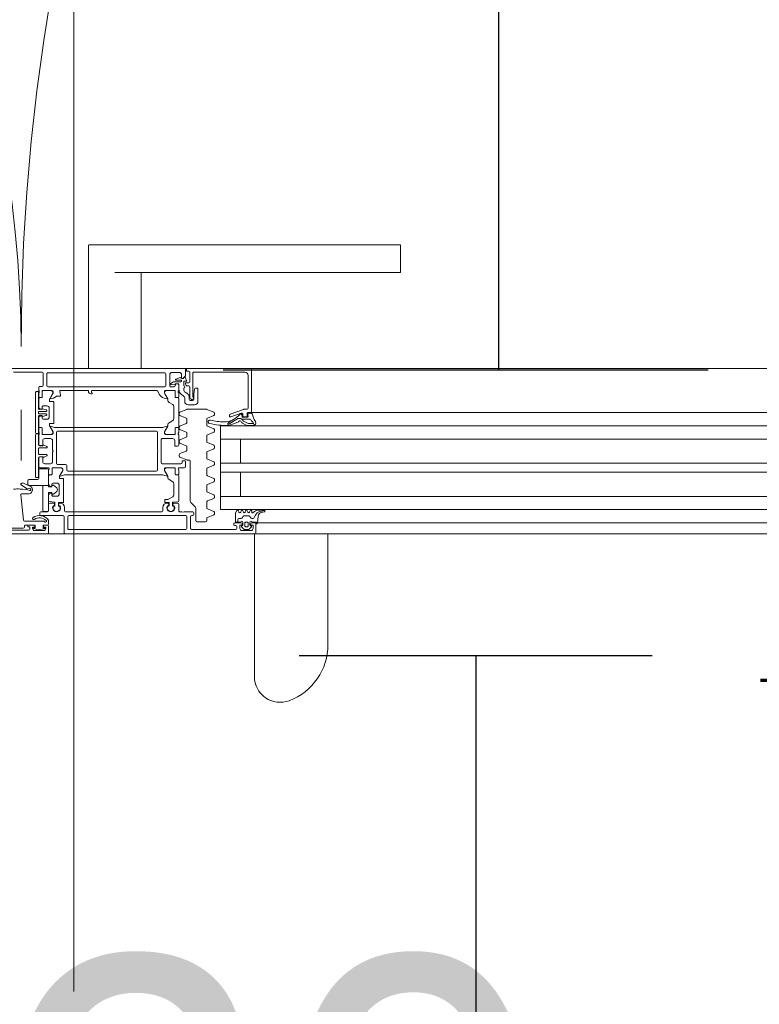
# Model space of a CAD drawing. Header units: centimetres. Extents: x -1316 to 21770, y -8842 to 3590.
# Tile 27 of 125: x 392 to 426, y 991 to 1036. Entities that reach past the tile are written whole.
import ezdxf

# ---------------------------------------------------------------- set-up
doc = ezdxf.new("R2010")
doc.units = ezdxf.units.CM
doc.linetypes.add('Dash', pattern=[60, 30, -30])
doc.linetypes.add('Długa kreska', pattern=[142.875, 95.25, -47.625])
for name, color, linetype, lineweight in [('A-DETL', 90, 'Continuous', 9), ('A-DETL-GENF', 92, 'Continuous', 9), ('A-DOOR', 31, 'Continuous', 13), ('A-DOOR-HDLN', 31, 'Dash', 9), ('A-DOOR-IDEN', 31, 'Continuous', 13), ('G-ANNO-TEXT', 231, 'Continuous', 13)]:
    doc.layers.add(name, color=color, linetype=linetype, lineweight=lineweight)
doc.styles.add('Arial', font='arial.ttf', dxfattribs={"width": 0.9, "height": 18})

# ---------------------------------------------------------------- blocks, each defined once
blk = doc.blocks.new('Schueco_FWS_ADS-75-SimplySmart_inw_Family-02 - FWS SI insert unit 90-2368450-5_piętro III __10_50 m_ - stan projektowany')
at = {"layer": 'A-DETL-GENF'}
for p, q in [((74.6, 0.9), (-74.6, 0.9)), ((-54.5, 0.4), (7.65, 0.4)), ((-54.5, -0.2), (7.65, -0.2)), ((-54.5, -0.8), (7.65, -0.8)), ((-54.5, -1.9), (7.65, -1.9)), ((-54.5, -2.3), (7.65, -2.3)), ((-54.5, -3.4), (7.65, -3.4)), ((-54.5, -4), (7.65, -4)), ((7.65, -4.6), (-59.08, -4.6)), ((-75.5, -6.6), (75.5, -6.6))]:
    blk.add_line(p, q, dxfattribs=at)
at = {"layer": 'A-DOOR'}
for p, q in [((11.067, 0.9), (11.067, 7.373)), ((7.733, 5.916), (7.733, 0.9)), ((11.05, 0.9), (5.85, 0.9)), ((11.05, 0.9), (19.65, 0.9)), ((32.25, 0.9), (20.45, 0.9)), ((11, 0.45), (11, 0.85)), ((11.209, 0.581), (11.313, 0.685)), ((11.63, 0.75), (11.23, 0.75)), ((11.24, 0.53), (11.23, 0.53)), ((11.27, 0.37), (11.27, 0.5)), ((11.348, 0.7), (11.512, 0.7)), ((11.35, 0.53), (11.35, 0.42)), ((11.46, 0.58), (11.4, 0.58)), ((11.51, 0.42), (11.51, 0.53)), ((11.547, 0.685), (11.651, 0.581)), ((11.59, 0.5), (11.59, 0.37)), ((11.63, 0.53), (11.62, 0.53)), ((11.86, 0.65), (11.86, 0.57)), ((13.91, 0.7), (11.91, 0.7)), ((11.91, 0.52), (11.96, 0.52)), ((12.01, 0.47), (12.01, 0.45)), ((13.96, 0.12), (13.96, 0.65)), ((14.13, 0.65), (14.13, 0.12)), ((19.48, 0.7), (14.18, 0.7)), ((19.53, 0.12), (19.53, 0.65)), ((19.7, 0.85), (19.7, 0.12)), ((20.4, 0.85), (20.4, 0.55)), ((20.4, 0.27), (20.4, 0.45)), ((20.45, 0.5), (20.58, 0.5)), ((20.63, 0.62), (20.58, 0.62)), ((20.63, 0.75), (21.03, 0.75)), ((21.08, 0.62), (21.03, 0.62)), ((21.08, 0.5), (21.29, 0.5)), ((21.31, 0.73), (22.6, 0.73)), ((21.5, 0.55), (21.5, 0.595)), ((21.55, 0.645), (22.4, 0.645)), ((10.928, 0.4), (5.85, 0.4)), ((10.903, 0.103), (10.93, 0.41)), ((11.18, 0.4), (11.05, 0.4)), ((11.189, 0.2), (11.124, 0.2)), ((11.273, 0.105), (11.232, 0.175)), ((11.54, 0.08), (11.316, 0.08)), ((11.4, 0.37), (11.46, 0.37)), ((11.623, 0.175), (11.583, 0.105)), ((11.778, 0.2), (11.667, 0.2)), ((11.96, 0.4), (11.68, 0.4)), ((11.69, 0.37), (11.9, 0.37)), ((11.828, 0.37), (11.828, 0.25)), ((12.911, 0.038), (13.199, 0.157)), ((13.23, 0.203), (13.23, 0.3)), ((13.28, 0.35), (13.68, 0.35)), ((13.73, 0.3), (13.73, -0.259)), ((13.81, -0.05), (13.81, 0.02)), ((13.86, 0.07), (13.91, 0.07)), ((14.18, 0.07), (19.48, 0.07)), ((19.75, 0.07), (20.75, 0.07)), ((21.497, 0.32), (20.657, 0.32)), ((20.8, 0.02), (20.8, -0.05)), ((21.667, -0.869), (21.547, 0.275)), ((10.626, -0.158), (10.599, -0.172)), ((10.616, -0.101), (10.742, -0.076)), ((10.891, -0.18), (10.624, -0.18)), ((11.19, -0.14), (11.19, -0.1)), ((11.291, -0.09), (11.269, -0.15)), ((11.391, -0.15), (11.369, -0.09)), ((11.491, -0.09), (11.469, -0.15)), ((11.591, -0.15), (11.569, -0.09)), ((11.691, -0.09), (11.669, -0.15)), ((11.791, -0.15), (11.769, -0.09)), ((12.88, -0.002), (12.88, -0.078)), ((13.199, -0.237), (12.911, -0.118)), ((13.23, -0.547), (13.23, -0.283)), ((13.759, -0.329), (13.951, -0.521)), ((14.26, -0.1), (13.86, -0.1)), ((14.45, -0.1), (14.36, -0.1)), ((14.5, -0.45), (14.5, -0.15)), ((14.704, -0.37), (14.737, -0.37)), ((14.76, -0.36), (14.724, -0.36)), ((14.767, -0.403), (14.76, -0.482)), ((14.78, -0.522), (14.78, -0.38)), ((14.94, -0.38), (14.94, -0.505)), ((14.959, -0.482), (14.953, -0.403)), ((14.996, -0.36), (14.96, -0.36)), ((14.982, -0.37), (15.016, -0.37)), ((15.22, -0.15), (15.22, -0.3)), ((19.63, -0.1), (15.27, -0.1)), ((19.68, -0.3), (19.68, -0.15)), ((19.884, -0.37), (19.917, -0.37)), ((19.904, -0.36), (19.94, -0.36)), ((19.947, -0.403), (19.94, -0.482)), ((19.96, -0.38), (19.96, -0.505)), ((20.12, -0.522), (20.12, -0.38)), ((20.139, -0.482), (20.133, -0.403)), ((20.14, -0.36), (20.176, -0.36)), ((20.162, -0.37), (20.196, -0.37)), ((20.4, -0.15), (20.4, -0.45)), ((20.75, -0.1), (20.45, -0.1)), ((5.85, -0.8), (12.6, -0.8)), ((12.88, -0.752), (12.88, -0.828)), ((12.911, -0.712), (13.199, -0.593)), ((13.199, -0.987), (12.911, -0.868)), ((13.98, -0.591), (13.98, -2.4)), ((14.5, -1.729), (14.5, -0.61)), ((14.546, -0.561), (14.762, -0.542)), ((14.74, -0.5), (14.55, -0.5)), ((14.72, -0.869), (14.72, -1.375)), ((14.96, -0.525), (15.11, -0.525)), ((15.02, -0.5), (14.979, -0.5)), ((15.13, -0.545), (15.13, -0.635)), ((19.72, -0.545), (19.72, -1.585)), ((19.94, -0.525), (19.74, -0.525)), ((19.92, -0.5), (19.88, -0.5)), ((20.02, -0.805), (20.2, -0.805)), ((20.382, -0.563), (20.138, -0.542)), ((20.35, -0.5), (20.159, -0.5)), ((20.25, -0.855), (20.25, -0.93)), ((20.4, -0.846), (20.4, -0.583)), ((13.23, -1.297), (13.23, -1.033)), ((19.92, -1.305), (19.92, -0.905)), ((20.25, -1.28), (20.25, -1.355)), ((20.281, -0.954), (20.326, -0.942)), ((20.326, -1.268), (20.281, -1.256)), ((21.214, -1.123), (21.225, -1.138)), ((21.536, -1.402), (21.222, -1.249)), ((21.259, -1.154), (21.369, -1.148)), ((21.321, -0.917), (21.616, -0.924)), ((21.399, -1.157), (21.651, -1.326)), ((12.88, -1.502), (12.88, -1.578)), ((12.911, -1.462), (13.199, -1.343)), ((13.199, -1.737), (12.911, -1.618)), ((13.23, -2.047), (13.23, -1.783)), ((14.53, -1.78), (14.629, -1.78)), ((14.63, -1.779), (14.55, -1.779)), ((14.77, -1.462), (14.94, -1.56)), ((14.99, -1.647), (14.99, -1.691)), ((14.997, -1.716), (15.131, -1.949)), ((15.22, -1.78), (19.68, -1.78)), ((19.74, -1.605), (19.89, -1.605)), ((19.903, -1.716), (19.769, -1.949)), ((19.91, -1.625), (19.91, -1.691)), ((20.2, -1.405), (20.02, -1.405)), ((20.27, -1.779), (20.35, -1.779)), ((20.271, -1.78), (20.37, -1.78)), ((20.4, -1.729), (20.4, -1.364)), ((21, -3.59), (21, -1.7)), ((21.648, -1.377), (21.606, -1.399)), ((12.911, -2.212), (13.199, -2.093)), ((14.2, -2.37), (14.2, -2.15)), ((14.25, -2.1), (14.5, -2.1)), ((14.5, -2), (14.5, -1.81)), ((14.52, -2.072), (14.52, -2.028)), ((14.659, -1.81), (14.659, -2.08)), ((14.66, -2.049), (14.66, -1.809)), ((14.679, -2.1), (15.1, -2.1)), ((15.044, -2.099), (14.71, -2.099)), ((15.47, -2), (15.47, -2.8)), ((19.53, -1.95), (15.52, -1.95)), ((19.58, -2.2), (19.58, -2)), ((19.8, -2.1), (20.221, -2.1)), ((19.856, -2.099), (20.19, -2.099)), ((20.24, -2.049), (20.24, -1.809)), ((20.241, -2.08), (20.241, -1.81)), ((20.38, -2.028), (20.38, -2.072)), ((20.4, -1.81), (20.4, -2)), ((20.4, -2.1), (20.8, -2.1)), ((20.85, -2.15), (20.85, -2.54)), ((12.88, -2.252), (12.88, -2.328)), ((13.199, -2.487), (12.911, -2.368)), ((13.23, -2.797), (13.23, -2.533)), ((14.03, -2.45), (14.12, -2.45)), ((14.139, -2.454), (14.449, -2.582)), ((15.25, -2.28), (14.4, -2.28)), ((14.48, -2.628), (14.48, -2.692)), ((15.3, -3.37), (15.3, -2.33)), ((20, -2.25), (19.63, -2.25)), ((20.05, -3.7), (20.05, -2.3)), ((20.22, -2.38), (20.22, -2.8)), ((20.57, -2.28), (20.32, -2.28)), ((20.46, -2.667), (20.46, -2.67)), ((20.619, -2.574), (20.477, -2.64)), ((20.81, -2.6), (20.66, -2.6)), ((21.65, -2.427), (21.65, -4.726)), ((12.88, -3.002), (12.88, -3.078)), ((12.911, -2.962), (13.199, -2.843)), ((13.199, -3.237), (12.911, -3.118)), ((14.13, -2.903), (14.13, -3.043)), ((14.449, -2.738), (14.161, -2.857)), ((14.161, -3.089), (14.449, -3.209)), ((15.47, -2.9), (15.47, -3.7)), ((20.22, -2.9), (20.22, -3.32)), ((20.46, -3.03), (20.46, -3.033)), ((20.477, -3.06), (20.619, -3.126)), ((20.49, -2.7), (20.83, -2.7)), ((20.83, -3), (20.49, -3)), ((20.66, -3.1), (20.81, -3.1)), ((20.86, -2.73), (20.86, -2.97)), ((5.85, -3.4), (12.6, -3.4)), ((13.23, -3.547), (13.23, -3.283)), ((14.13, -3.53), (14.13, -3.67)), ((14.449, -3.364), (14.161, -3.484)), ((14.48, -3.255), (14.48, -3.318)), ((14.5, -3.6), (14.5, -3.13)), ((14.78, -3.42), (15.25, -3.42)), ((20.32, -3.42), (20.57, -3.42)), ((20.85, -3.16), (20.85, -3.6)), ((11.122, -4.015), (11.387, -4.015)), ((12.88, -3.752), (12.88, -3.828)), ((12.911, -3.712), (13.199, -3.593)), ((13.199, -3.987), (12.911, -3.868)), ((14.161, -3.716), (14.449, -3.836)), ((14.449, -3.991), (14.161, -4.111)), ((14.48, -3.882), (14.48, -3.945)), ((14.5, -3.89), (14.5, -3.7)), ((14.5, -5.229), (14.5, -3.971)), ((14.52, -3.672), (14.52, -3.628)), ((14.629, -3.92), (14.53, -3.92)), ((14.55, -3.921), (14.63, -3.921)), ((14.659, -3.62), (14.659, -3.89)), ((14.66, -3.891), (14.66, -3.651)), ((15.1, -3.6), (14.679, -3.6)), ((14.71, -3.601), (15.044, -3.601)), ((14.99, -4.009), (14.99, -4.053)), ((15.131, -3.751), (14.997, -3.984)), ((20.13, -3.92), (15.22, -3.92)), ((15.52, -3.75), (20, -3.75)), ((20.219, -3.751), (20.353, -3.984)), ((20.671, -3.6), (20.25, -3.6)), ((20.64, -3.601), (20.306, -3.601)), ((20.36, -4.009), (20.36, -4.08)), ((20.69, -3.891), (20.69, -3.651)), ((20.691, -3.89), (20.691, -3.62)), ((20.8, -3.921), (20.72, -3.921)), ((20.82, -3.92), (20.721, -3.92)), ((20.83, -3.628), (20.83, -3.672)), ((20.85, -3.7), (20.85, -3.89)), ((20.85, -4.341), (20.85, -3.971)), ((21, -5.501), (21, -3.701)), ((11.14, -4.161), (11.066, -4.031)), ((11.11, -4.108), (11.334, -4.108)), ((11.359, -4.419), (11.37, -4.509)), ((11.6, -4.385), (11.389, -4.385)), ((11.4, -4.55), (11.4, -4.45)), ((11.416, -4.129), (11.534, -4.193)), ((11.444, -4.03), (11.611, -4.121)), ((11.45, -4.4), (11.55, -4.4)), ((11.6, -4.45), (11.6, -4.526)), ((11.642, -4.514), (11.629, -4.411)), ((11.65, -4.155), (11.69, -4.21)), ((11.667, -4.573), (12.133, -4.403)), ((11.69, -4.329), (11.788, -4.329)), ((11.82, -4.163), (12.234, -4.021)), ((11.838, -4.315), (12.267, -4.063)), ((12.236, -4.153), (11.997, -4.297)), ((12.2, -4.45), (12.2, -4.482)), ((12.911, -4.462), (13.199, -4.343)), ((13.23, -4.297), (13.23, -4.033)), ((14.13, -4.157), (14.13, -4.297)), ((14.161, -4.343), (14.449, -4.462)), ((14.72, -4.325), (14.72, -4.875)), ((14.94, -4.14), (14.77, -4.238)), ((20.17, -4.12), (20.17, -5.08)), ((20.34, -4.1), (20.19, -4.1)), ((20.37, -4.8), (20.37, -4.4)), ((20.47, -4.3), (20.65, -4.3)), ((20.674, -4.429), (20.506, -4.473)), ((20.7, -4.35), (20.7, -4.425)), ((20.731, -4.449), (20.776, -4.437)), ((11.25, -4.6), (5.85, -4.6)), ((11.346, -4.542), (11.207, -4.569)), ((11.25, -4.6), (11.35, -4.6)), ((11.35, -4.8), (11.35, -6.28)), ((11.551, -4.75), (11.4, -4.75)), ((12.167, -4.529), (11.568, -4.747)), ((11.699, -4.54), (11.672, -4.54)), ((12.88, -4.502), (12.88, -4.578)), ((13.221, -4.746), (12.911, -4.618)), ((14.12, -4.75), (13.24, -4.75)), ((14.449, -4.618), (14.139, -4.746)), ((14.48, -4.508), (14.48, -4.572)), ((20.65, -4.9), (20.47, -4.9)), ((20.484, -4.502), (20.484, -4.516)), ((20.484, -4.686), (20.484, -4.699)), ((20.506, -4.728), (20.674, -4.773)), ((20.514, -4.546), (20.83, -4.546)), ((20.83, -4.656), (20.514, -4.656)), ((20.7, -4.775), (20.7, -4.85)), ((20.776, -4.763), (20.731, -4.751)), ((20.85, -5.229), (20.85, -4.859)), ((20.86, -4.576), (20.86, -4.626)), ((13.63, -5.68), (13.63, -5.1)), ((13.78, -4.95), (14.08, -4.95)), ((13.83, -5.28), (13.83, -5.25)), ((13.98, -5.15), (13.87, -5.15)), ((13.88, -5.2), (13.918, -5.2)), ((13.963, -5.227), (13.995, -5.289)), ((14, -5.312), (14, -5.76)), ((14.03, -5.322), (14.03, -5.2)), ((14.23, -5.1), (14.23, -5.249)), ((14.283, -5.352), (14.367, -5.41)), ((14.5, -5.5), (14.5, -5.31)), ((14.53, -5.28), (14.629, -5.28)), ((14.63, -5.279), (14.55, -5.279)), ((14.659, -5.31), (14.659, -5.58)), ((14.66, -5.549), (14.66, -5.309)), ((14.77, -4.962), (14.94, -5.06)), ((14.99, -5.147), (14.99, -5.191)), ((14.997, -5.216), (15.131, -5.449)), ((19.886, -5.34), (20.05, -5.34)), ((20.19, -5.1), (20.34, -5.1)), ((20.353, -5.216), (20.219, -5.449)), ((20.36, -5.12), (20.36, -5.191)), ((20.69, -5.549), (20.69, -5.309)), ((20.691, -5.58), (20.691, -5.31)), ((20.72, -5.279), (20.8, -5.279)), ((20.721, -5.28), (20.82, -5.28)), ((20.85, -5.31), (20.85, -5.5)), ((13.737, -5.7), (13.65, -5.7)), ((14.206, -5.523), (14.094, -5.445)), ((14.27, -5.71), (14.27, -5.646)), ((14.495, -5.656), (14.495, -5.885)), ((14.5, -5.85), (14.5, -5.6)), ((14.52, -5.572), (14.52, -5.528)), ((14.679, -5.6), (15.1, -5.6)), ((15.044, -5.599), (14.71, -5.599)), ((14.86, -5.76), (14.75, -5.76)), ((20.43, -5.77), (15.13, -5.77)), ((15.5, -5.6), (18.43, -5.6)), ((18.445, -5.45), (18.48, -5.45)), ((18.6, -5.57), (18.6, -5.58)), ((18.62, -5.6), (19.864, -5.6)), ((19.893, -5.564), (19.856, -5.376)), ((20.25, -5.6), (20.671, -5.6)), ((20.306, -5.599), (20.64, -5.599)), ((20.8, -5.79), (20.7, -5.79)), ((20.83, -5.528), (20.83, -5.572)), ((20.85, -5.6), (20.85, -5.74)), ((14, -6), (14, -6.43)), ((14.05, -5.81), (14.142, -5.81)), ((14.27, -6), (14.27, -5.81)), ((14.706, -5.995), (14.41, -5.995)), ((14.41, -6.075), (14.63, -6.075)), ((14.636, -6.114), (14.433, -6.184)), ((14.515, -5.905), (14.642, -5.905)), ((14.662, -5.885), (14.662, -5.878)), ((14.684, -5.858), (14.85, -5.874)), ((14.858, -5.911), (14.732, -5.988)), ((14.91, -6.32), (14.91, -5.81)), ((15.08, -5.82), (15.08, -6.35)), ((20.48, -6.35), (20.48, -5.82)), ((20.65, -5.84), (20.65, -6.38)), ((11.35, -6.6), (5.85, -6.6)), ((11.5, -6.43), (13.81, -6.43)), ((14.47, -6.42), (14.81, -6.42)), ((15.13, -6.4), (20.43, -6.4)), ((16.201, -6.6), (16.201, -10.95)), ((18.599, -10.95), (18.599, -6.6)), ((20.7, -6.43), (21.99, -6.43)), ((4.443, -10.95), (4.443, -12.2)), ((5.234, -10.95), (17.4, -10.95)), ((18.599, -12.2), (18.599, -10.95)), ((17.4, -12.2), (5.234, -12.2)), ((18.558, -12.2), (17.4, -12.2))]:
    blk.add_line(p, q, dxfattribs=at)
at = {"layer": 'A-DOOR', "flags": 128}
for points in [[(10.97, 0.45), (10.97, 0.37), (11.17, 0.37)], [(11.13, 0.65), (11.13, 0.5), (11.23, 0.5), (11.23, 0.45)], [(11.63, 0.45), (11.63, 0.5), (11.73, 0.5), (11.73, 0.65)], [(20.45, 0.5), (20.65, 0.5), (20.65, 0.6)], [(20.63, 0.55), (20.63, 0.6), (20.53, 0.6), (20.53, 0.65)], [(21.01, 0.6), (21.01, 0.5), (21.45, 0.5)], [(21.13, 0.65), (21.13, 0.6), (21.03, 0.6), (21.03, 0.55)], [(21.34, 0.55), (21.34, 0.58), (21.26, 0.58), (21.26, 0.68)], [(11.93, 0.34), (11.93, -0.06), (11.865, -0.16)], [(5.85, -4), (12.6, -4), (12.6, -0.2), (5.85, -0.2)], [(11.7, -0.8), (11.7, -1.9), (12.6, -1.9), (5.85, -1.9)], [(15.11, -0.655), (14.995, -0.655), (14.77, -0.782)], [(15.15, -2.05), (15.15, -1.98), (15.012, -1.741)], [(19.888, -1.741), (19.75, -1.98), (19.75, -2.05)], [(20.95, -1.65), (20.86, -1.65), (20.86, -2.55)], [(11.7, -3.4), (11.7, -2.3), (12.6, -2.3), (5.85, -2.3)], [(14.35, -2.33), (14.35, -2.42), (14.25, -2.42)], [(20.8, -2.59), (20.67, -2.59), (20.67, -2.38)], [(14.55, -3.08), (14.68, -3.08), (14.68, -3.32)], [(20.67, -3.32), (20.67, -3.11), (20.8, -3.11)], [(20.86, -3.15), (20.86, -3.64), (20.95, -3.64)], [(15.012, -3.959), (15.15, -3.72), (15.15, -3.65)], [(20.2, -3.65), (20.2, -3.72), (20.338, -3.959)], [(20.95, -3.651), (20.86, -3.651), (20.86, -4.431)], [(11.589, -4.241), (11.627, -4.303), (11.291, -4.303)], [(20.83, -4.461), (20.7, -4.461), (20.699, -4.444), (20.7, -4.461)], [(14.05, -6.48), (14.15, -6.48), (14.15, -6.6), (11.2, -6.6), (11.2, -4.65)], [(20.7, -4.741), (20.699, -4.757), (20.7, -4.751), (20.83, -4.741)], [(20.86, -4.771), (20.86, -5.551), (20.95, -5.551)], [(13.82, -5.2), (13.82, -5.45), (13.787, -5.658)], [(13.86, -6.38), (13.86, -5.3), (13.85, -5.3)], [(15.15, -5.55), (15.15, -5.48), (15.012, -5.241)], [(20.338, -5.241), (20.2, -5.48), (20.2, -5.55)], [(18.45, -5.58), (18.45, -5.518), (18.431, -5.491), (18.425, -5.47)], [(14.16, -5.821), (14.198, -5.896), (14.2, -5.95), (14.05, -5.95)], [(14.212, -6.206), (14.13, -6.02), (14.25, -6.02)], [(22.85, -6.6), (14.2, -6.6), (14.2, -6.26), (14.31, -6.15), (14.37, -6.15), (14.37, -6.32)], [(14.365, -6.15), (14.3, -6.15), (14.246, -6.212)], [(14.65, -5.86), (14.65, -5.9), (14.55, -5.9)], [(4.459, -10.95), (4.443, -10.95), (4.459, -10.95), (4.503, -10.95), (4.577, -10.95), (4.675, -10.95), (4.795, -10.95), (4.931, -10.95), (5.08, -10.95), (5.234, -10.95)], [(5.234, -12.2), (5.08, -12.2), (4.931, -12.2), (4.795, -12.2), (4.675, -12.2), (4.577, -12.2), (4.503, -12.2), (4.459, -12.2), (4.443, -12.2), (4.459, -12.2)]]:
    blk.add_lwpolyline(points, dxfattribs=at)
for points in [[(20.234, -0.916), (20.25, -0.975), (20.41, -0.975), (20.41, -0.17), (20.41, -0.975), (20.25, -0.975)], [(20.46, -0.12), (20.62, -0.12)], [(20.67, -0.17), (20.67, -1.27)], [(20.034, -1.028), (20.186, -0.901)], [(20.186, -1.309), (20.034, -1.182)], [(20.68, -1.3), (20.41, -1.3), (20.41, -1.235), (20.25, -1.235), (20.234, -1.294), (20.25, -1.235), (20.41, -1.235), (20.41, -1.3)], [(21.3, -1.3), (20.41, -1.3), (20.41, -2), (20.41, -1.3)], [(20.85, -2), (20.85, -1.61)], [(20.9, -1.56), (21.3, -1.56)], [(21.35, -1.51), (21.35, -1.35)], [(20.46, -2.05), (20.8, -2.05)]]:
    blk.add_lwpolyline(points, close=True, dxfattribs=at)
at = {"layer": 'A-DOOR'}
for centre, radius, start, end in [((9.905, 7.373), 1.162, 360, 110.5428), ((9.905, 7.373), 1.162, 82.9071, 110.5428), ((10.451, 5.916), 2.718, 110.5428, 180), ((9.905, 7.373), 1.162, 13.8178, 41.4535), ((11.05, 0.85), 0.05, 90, 180), ((19.65, 0.85), 0.05, 360, 90), ((20.45, 0.85), 0.05, 90, 180), ((10.97, 0.41), 0.04, 90.0001, 179.9994), ((11.05, 0.45), 0.05, 180, 270), ((11.23, 0.65), 0.1, 90, 180), ((11.18, 0.45), 0.05, 270, 360), ((11.23, 0.56), 0.03, 135.0034, 269.9945), ((11.24, 0.5), 0.03, 360, 90), ((11.348, 0.65), 0.05, 90, 135.0202), ((11.4, 0.53), 0.05, 89.9979, 180.0021), ((11.46, 0.53), 0.05, 359.9979, 90.0021), ((11.512, 0.65), 0.05, 44.9723, 90), ((11.62, 0.5), 0.03, 90, 180), ((11.63, 0.65), 0.1, 360, 90), ((11.63, 0.56), 0.03, 269.9999, 45.0019), ((11.68, 0.45), 0.05, 180, 270), ((11.91, 0.65), 0.05, 90, 180), ((11.91, 0.57), 0.05, 180, 270), ((11.96, 0.47), 0.05, 360, 90), ((11.96, 0.45), 0.05, 270, 360), ((13.91, 0.65), 0.05, 360, 90), ((14.18, 0.65), 0.05, 90, 180), ((19.48, 0.65), 0.05, 360, 90), ((20.45, 0.55), 0.05, 180, 270), ((20.45, 0.45), 0.05, 90, 180), ((20.63, 0.65), 0.1, 90, 180), ((20.58, 0.64), 0.02, 108.1806, 270), ((20.83, -0.121), 0.821, 71.8194, 108.1806), ((20.58, 0.55), 0.05, 270, 360), ((20.63, 0.6), 0.02, 360, 90), ((21.03, 0.6), 0.02, 90, 180), ((21.03, 0.65), 0.1, 360, 90), ((21.08, 0.55), 0.05, 180, 270), ((21.08, 0.64), 0.02, 270, 71.8194), ((21.31, 0.68), 0.05, 90, 180), ((21.29, 0.55), 0.05, 270, 360), ((21.45, 0.55), 0.05, 270, 0), ((21.55, 0.595), 0.05, 90, 180), ((10.703, 0.244), 0.381, 271.8995, 347.3401), ((10.704, 0.12), 0.2, 281.0025, 354.9918), ((11.124, 0.15), 0.05, 90, 167.8734), ((11.22, 0.37), 0.05, 180, 360), ((11.189, 0.15), 0.05, 30, 90), ((11.316, 0.13), 0.05, 210, 270), ((11.4, 0.42), 0.05, 179.9989, 270.0011), ((11.46, 0.42), 0.05, 269.9989, 0.0011), ((11.54, 0.13), 0.05, 270, 330), ((11.64, 0.37), 0.05, 179.9994, 359.9994), ((11.667, 0.15), 0.05, 90, 150), ((11.778, 0.25), 0.05, 270, 360), ((11.9, 0.34), 0.03, 0, 90), ((12.93, -0.008), 0.05, 112.5, 172.8548), ((13.18, 0.203), 0.05, 292.5, 360), ((13.28, 0.3), 0.05, 90, 180), ((13.68, 0.3), 0.05, 0, 90), ((13.86, 0.02), 0.05, 90, 180), ((13.91, 0.12), 0.05, 270, 360), ((14.18, 0.12), 0.05, 180, 270), ((19.48, 0.12), 0.05, 270, 360), ((19.75, 0.12), 0.05, 180, 270), ((20.815, 0.6), 0.53, 218.5054, 303.56), ((20.535, 0.32), 0.0341, 161.9642, 225.0141), ((20.55, 0.315), 0.05, 44.427, 161.9642), ((20.815, 0.6), 0.43, 225.0141, 303.56), ((20.657, 0.42), 0.1, 224.427, 270), ((20.75, 0.02), 0.05, 0, 90), ((21.08, 0.2), 0.05, 303.56, 123.56), ((21.497, 0.27), 0.05, 6, 90), ((10.623, -0.14), 0.04, 101.0106, 270.0809), ((10.749, -0.478), 0.343, 95.6011, 111.0537), ((10.891, 0.12), 0.3, 269.9987, 319.6802), ((11.15, -0.1), 0.04, 360, 139.6792), ((11.23, -0.14), 0.04, 179.9998, 345.0003), ((11.33, -0.1), 0.04, 15.0002, 164.9998), ((11.43, -0.14), 0.04, 194.9996, 345.0004), ((11.53, -0.1), 0.04, 15.0002, 164.9998), ((11.63, -0.14), 0.04, 194.9996, 345.0004), ((11.73, -0.1), 0.04, 15.0002, 164.9998), ((11.83, -0.14), 0.04, 194.9995, 330.0003), ((12.93, -0.072), 0.05, 187.1452, 247.5), ((13.18, -0.283), 0.05, 0, 67.5), ((13.83, -0.259), 0.1, 180, 225), ((13.86, -0.05), 0.05, 180, 270), ((14.31, -0.153), 0.0725, 46.3972, 133.6028), ((14.45, -0.15), 0.05, 360, 90), ((14.86, -0.28), 0.18, 330, 210), ((14.86, -0.275), 0.16, 327.91, 212.09), ((14.737, -0.4), 0.03, 355, 90), ((14.76, -0.38), 0.02, 360, 90), ((14.96, -0.38), 0.02, 90, 180), ((14.982, -0.4), 0.03, 90, 185), ((15.02, -0.3), 0.2, 270, 360), ((15.27, -0.15), 0.05, 90, 180), ((19.63, -0.15), 0.05, 0, 90), ((19.88, -0.3), 0.2, 180, 270), ((20.04, -0.28), 0.18, 330, 210), ((20.04, -0.275), 0.16, 327.9154, 212.0846), ((19.917, -0.4), 0.03, 355, 90), ((19.94, -0.38), 0.02, 360, 90), ((20.14, -0.38), 0.02, 90, 180), ((20.162, -0.4), 0.03, 90, 185), ((20.45, -0.15), 0.05, 90, 180), ((20.46, -0.17), 0.05, 90, 180), ((20.46, -0.17), 0.05, 90, 180), ((20.62, -0.17), 0.05, 0, 90), ((20.62, -0.17), 0.05, 0, 90), ((20.75, -0.05), 0.05, 270, 360), ((12.93, -0.758), 0.05, 112.5, 172.8548), ((12.93, -0.822), 0.05, 187.1452, 247.5), ((13.18, -0.547), 0.05, 292.5, 360), ((13.88, -0.591), 0.1, 0, 45), ((14.55, -0.45), 0.05, 180, 270), ((14.55, -0.61), 0.05, 95, 180), ((14.82, -0.869), 0.1, 120, 180), ((14.74, -0.48), 0.02, 270, 355), ((14.76, -0.522), 0.02, 275, 360), ((14.96, -0.505), 0.02, 180, 270), ((14.979, -0.48), 0.02, 185, 270), ((14.995, -0.675), 0.02, 90, 120), ((15.11, -0.545), 0.02, 360, 90), ((15.11, -0.635), 0.02, 270, 360), ((19.74, -0.545), 0.02, 90, 180), ((19.92, -0.48), 0.02, 270, 355), ((20.02, -0.905), 0.1, 90, 180), ((19.94, -0.505), 0.02, 270, 0), ((20.14, -0.522), 0.02, 180, 265), ((20.159, -0.48), 0.02, 185, 270), ((20.2, -0.855), 0.05, 360, 90), ((20.3, -0.846), 0.1, 285, 360), ((20.35, -0.45), 0.05, 270, 360), ((20.38, -0.583), 0.02, 360, 85), ((21.617, -0.874), 0.05, 268.6082, 6), ((13.18, -1.033), 0.05, 0, 67.5), ((13.18, -1.297), 0.05, 292.5, 360), ((20.02, -1.305), 0.1, 180, 270), ((20.098, -1.105), 0.1, 130, 230), ((20.098, -1.105), 0.1, 130, 230), ((20.205, -0.924), 0.03, 15, 130), ((20.205, -0.924), 0.03, 15, 130), ((20.205, -1.286), 0.03, 230, 345), ((20.205, -1.286), 0.03, 230, 345), ((20.275, -0.93), 0.025, 180, 285), ((20.275, -1.28), 0.025, 75, 180), ((20.3, -1.364), 0.1, 360, 75), ((20.72, -1.27), 0.05, 180, 216.8699), ((20.72, -1.27), 0.05, 180, 216.8699), ((21.317, -1.102), 0.185, 88.6082, 187.0666), ((21.292, -1.105), 0.16, 187.0666, 244), ((21.242, -1.102), 0.035, 76.469, 217), ((21.257, -1.114), 0.04, 217, 273), ((21.835, 1.362), 2.5, 256.469, 266.7837), ((21.3, -1.35), 0.05, 360, 90), ((21.3, -1.35), 0.05, 360, 90), ((21.371, -1.198), 0.05, 56, 93), ((21.634, -1.351), 0.03, 298, 56), ((21.807, 0.863), 2, 266.7837, 275.3952), ((12.93, -1.508), 0.05, 112.5, 172.8548), ((12.93, -1.572), 0.05, 187.1452, 247.5), ((13.18, -1.783), 0.05, 0, 67.5), ((14.55, -1.729), 0.05, 180, 270), ((14.53, -1.81), 0.03, 90, 180), ((14.629, -1.81), 0.03, 360, 90), ((14.63, -1.809), 0.03, 360, 90), ((14.82, -1.375), 0.1, 180, 240), ((14.89, -1.647), 0.1, 360, 60), ((15.04, -1.691), 0.05, 180, 210), ((15.024, -1.734), 0.0138, 84.6714, 210), ((14.979, -2.218), 0.5, 61.1395, 84.6714), ((19.921, -2.218), 0.5, 95.3286, 118.8605), ((19.74, -1.585), 0.02, 180, 270), ((19.876, -1.734), 0.0138, 330, 95.3286), ((19.89, -1.625), 0.02, 0, 90), ((19.86, -1.691), 0.05, 330, 360), ((20.2, -1.355), 0.05, 270, 360), ((20.27, -1.809), 0.03, 90, 180), ((20.271, -1.81), 0.03, 90, 180), ((20.35, -1.729), 0.05, 270, 0), ((20.37, -1.81), 0.03, 360, 90), ((20.9, -1.61), 0.05, 90, 180), ((20.9, -1.61), 0.05, 90, 180), ((20.95, -1.7), 0.05, 360, 90), ((21.3, -1.51), 0.05, 270, 360), ((21.3, -1.51), 0.05, 270, 360), ((21.568, -1.329), 0.08, 246, 298), ((12.93, -2.258), 0.05, 112.5, 172.8548), ((13.18, -2.047), 0.05, 292.5, 0), ((14.25, -2.15), 0.05, 90, 180), ((14.49, -2.028), 0.03, 360, 70.5288), ((14.49, -2.072), 0.03, 289.4712, 360), ((14.679, -2.08), 0.02, 180, 270), ((14.71, -2.049), 0.05, 180, 270), ((15.044, -1.999), 0.1, 270, 30), ((15.1, -2.05), 0.05, 270, 0), ((15.52, -2), 0.05, 90, 180), ((19.53, -2), 0.05, 0, 90), ((19.63, -2.2), 0.05, 180, 270), ((19.8, -2.05), 0.05, 180, 270), ((19.856, -1.999), 0.1, 150, 270), ((20.19, -2.049), 0.05, 270, 360), ((20.221, -2.08), 0.02, 270, 0), ((20.41, -2.028), 0.03, 109.4712, 180), ((20.41, -2.072), 0.03, 180, 250.5288), ((20.46, -2), 0.05, 180, 270), ((20.46, -2), 0.05, 180, 270), ((20.8, -2), 0.05, 270, 0), ((20.8, -2), 0.05, 270, 360), ((20.8, -2.15), 0.05, 0, 90), ((12.93, -2.322), 0.05, 187.1452, 247.5), ((13.18, -2.533), 0.05, 0, 67.5), ((14.03, -2.4), 0.05, 180, 270), ((14.12, -2.5), 0.05, 67.5, 90), ((14.25, -2.37), 0.05, 180, 270), ((14.4, -2.33), 0.05, 90, 180), ((14.43, -2.628), 0.05, 0, 67.5), ((15.25, -2.33), 0.05, 0, 90), ((20, -2.3), 0.05, 0, 90), ((20.32, -2.38), 0.1, 90, 180), ((20.49, -2.667), 0.03, 115, 180), ((20.49, -2.67), 0.03, 180, 270), ((20.57, -2.38), 0.1, 360, 90), ((20.632, -2.601), 0.03, 21.7118, 115), ((20.8, -2.54), 0.05, 270, 360), ((20.81, -2.55), 0.05, 270, 360), ((12.93, -3.008), 0.05, 112.5, 172.8548), ((12.93, -3.072), 0.05, 187.1452, 247.5), ((13.18, -2.797), 0.05, 292.5, 0), ((14.18, -2.903), 0.05, 112.5, 180), ((14.18, -3.043), 0.05, 180, 247.5), ((14.43, -2.692), 0.05, 292.5, 0), ((14.55, -3.13), 0.05, 90, 180), ((15.522, -2.85), 0.0725, 136.3972, 223.6028), ((20.272, -2.85), 0.0725, 136.3972, 223.6028), ((20.49, -3.03), 0.03, 90, 180), ((20.49, -3.033), 0.03, 180, 245), ((20.632, -3.099), 0.03, 245, 338.2882), ((20.8, -3.16), 0.05, 0, 90), ((20.81, -3.15), 0.05, 0, 90), ((20.83, -2.73), 0.03, 0, 90), ((20.83, -2.97), 0.03, 270, 360), ((13.18, -3.283), 0.05, 0, 67.5), ((13.18, -3.547), 0.05, 292.5, 0), ((14.18, -3.53), 0.05, 112.5, 180), ((14.43, -3.255), 0.05, 0, 67.5), ((14.43, -3.318), 0.05, 292.5, 0), ((14.78, -3.32), 0.1, 180, 270), ((15.25, -3.37), 0.05, 270, 0), ((20.32, -3.32), 0.1, 180, 270), ((20.57, -3.32), 0.1, 270, 360), ((11.127, -4.135), 0.12, 91.9923, 214.051), ((11.387, -4.135), 0.12, 61.3666, 90.0039), ((12.26, -4.097), 0.08, 92.1106, 109.0101), ((12.367, -7.009), 2.994, 75.7723, 92.1183), ((12.93, -3.758), 0.05, 112.5, 172.8548), ((12.93, -3.822), 0.05, 187.1452, 247.5), ((13.18, -4.033), 0.05, 0, 67.5), ((14.18, -3.67), 0.05, 180, 247.5), ((14.43, -3.882), 0.05, 0, 67.5), ((14.43, -3.945), 0.05, 292.5, 0), ((14.49, -3.628), 0.03, 0, 70.5288), ((14.49, -3.672), 0.03, 289.4712, 360), ((14.53, -3.89), 0.03, 180, 270), ((14.55, -3.971), 0.05, 90, 180), ((14.629, -3.89), 0.03, 270, 0), ((14.63, -3.891), 0.03, 270, 0), ((14.679, -3.62), 0.02, 90, 180), ((14.71, -3.651), 0.05, 90, 180), ((15.04, -4.009), 0.05, 150, 180), ((15.024, -3.966), 0.0138, 150, 275.3286), ((14.979, -3.482), 0.5, 275.3286, 298.8605), ((15.044, -3.701), 0.1, 330, 90), ((15.1, -3.65), 0.05, 0, 90), ((15.52, -3.7), 0.05, 180, 270), ((20, -3.7), 0.05, 270, 360), ((20.371, -3.482), 0.5, 241.1395, 264.6714), ((20.25, -3.65), 0.05, 90, 180), ((20.306, -3.701), 0.1, 90, 210), ((20.326, -3.966), 0.0138, 264.6714, 30), ((20.31, -4.009), 0.05, 0, 30), ((20.64, -3.651), 0.05, 360, 90), ((20.671, -3.62), 0.02, 0, 90), ((20.72, -3.891), 0.03, 180, 270), ((20.721, -3.89), 0.03, 180, 270), ((20.8, -3.971), 0.05, 0, 90), ((20.82, -3.89), 0.03, 270, 0), ((20.86, -3.628), 0.03, 109.4712, 180), ((20.86, -3.672), 0.03, 180, 250.5288), ((20.95, -3.59), 0.05, 270, 360), ((20.95, -3.701), 0.05, 0, 90), ((10.24, -4.734), 0.95, 11.4268, 34.051), ((11.175, -4.141), 0.04, 209.6254, 225.0361), ((9.863, -5.398), 1.777, 39.1355, 43.7266), ((11.291, -4.243), 0.06, 213.3021, 270), ((11.334, -4.278), 0.17, 61.4634, 90.0728), ((11.389, -4.415), 0.03, 90, 187.2077), ((11.45, -4.45), 0.05, 90, 180), ((11.453, -4.342), 0.17, 36.4634, 61.4634), ((11.55, -4.45), 0.05, 0, 90), ((11.6, -4.415), 0.03, 7.0564, 90), ((11.553, -4.226), 0.12, 36.3666, 61.3666), ((11.684, -4.253), 0.0764, 209.9329, 274.2645), ((11.731, -4.18), 0.05, 216.3666, 333.0444), ((12.591, -5.282), 1.15, 117.1697, 139.1518), ((11.846, -4.239), 0.08, 109.0101, 153.0444), ((11.788, -4.229), 0.1, 270, 300.3836), ((12.422, -4.975), 0.8, 88.4714, 116.3861), ((12.15, -4.45), 0.05, 0, 110), ((12.197, -4.089), 0.075, 301.1063, 20.0149), ((12.368, -7.009), 2.834, 75.7856, 88.4777), ((12.93, -4.508), 0.05, 112.5, 172.8548), ((13.085, -4.184), 0.08, 254.699, 76.5296), ((13.18, -4.297), 0.05, 292.5, 0), ((14.18, -4.157), 0.05, 112.5, 180), ((14.18, -4.297), 0.05, 180, 247.5), ((14.43, -4.508), 0.05, 0, 67.5), ((14.82, -4.325), 0.1, 120, 180), ((14.89, -4.053), 0.1, 300, 0), ((20.19, -4.12), 0.02, 90, 180), ((20.34, -4.08), 0.02, 270, 0), ((20.47, -4.4), 0.1, 90, 180), ((20.65, -4.35), 0.05, 0, 90), ((20.679, -4.448), 0.02, 10, 105), ((20.725, -4.425), 0.025, 180, 285), ((20.75, -4.341), 0.1, 285, 0), ((20.83, -4.431), 0.03, 270, 0), ((11.201, -4.54), 0.03, 191.4268, 282.3565), ((11.25, -4.65), 0.05, 90, 180), ((11.341, -4.513), 0.03, 280.9941, 8.118), ((11.35, -4.55), 0.05, 270, 0), ((11.4, -4.8), 0.05, 90, 180), ((11.551, -4.7), 0.05, 270, 290), ((11.65, -4.526), 0.05, 180, 290), ((11.672, -4.51), 0.03, 187.0564, 270), ((11.699, -4.51), 0.03, 270, 319.1518), ((12.15, -4.482), 0.05, 290, 360), ((12.93, -4.572), 0.05, 187.1452, 247.5), ((13.24, -4.7), 0.05, 247.5, 270), ((14.12, -4.7), 0.05, 270, 292.5), ((14.43, -4.572), 0.05, 292.5, 0), ((14.82, -4.875), 0.1, 180, 240), ((20.47, -4.8), 0.1, 180, 270), ((20.514, -4.502), 0.03, 105, 180), ((20.514, -4.516), 0.03, 180, 270), ((20.514, -4.686), 0.03, 90, 180), ((20.514, -4.699), 0.03, 180, 255), ((20.65, -4.85), 0.05, 270, 0), ((20.679, -4.753), 0.02, 255, 350), ((20.725, -4.775), 0.025, 75, 180), ((20.75, -4.859), 0.1, 360, 75), ((20.83, -4.576), 0.03, 0, 90), ((20.83, -4.626), 0.03, 270, 0), ((20.83, -4.771), 0.03, 0, 90), ((13.78, -5.1), 0.15, 90, 180), ((13.87, -5.2), 0.05, 90, 180), ((13.88, -5.25), 0.05, 90, 180), ((13.85, -5.28), 0.02, 180, 270), ((13.918, -5.25), 0.05, 27, 90), ((13.98, -5.2), 0.05, 0, 90), ((13.95, -5.312), 0.05, 0, 27), ((14.18, -5.322), 0.15, 180, 235), ((14.08, -5.1), 0.15, 360, 90), ((14.355, -5.249), 0.125, 180, 235), ((14.55, -5.229), 0.05, 180, 270), ((14.53, -5.31), 0.03, 90, 180), ((14.629, -5.31), 0.03, 0, 90), ((14.63, -5.309), 0.03, 360, 90), ((14.89, -5.147), 0.1, 0, 60), ((15.04, -5.191), 0.05, 180, 210), ((15.024, -5.234), 0.0138, 84.3774, 210), ((14.976, -5.718), 0.5, 17.7484, 84.3774), ((19.886, -5.37), 0.03, 90, 191), ((20.378, -5.717), 0.5, 96.1407, 131.0252), ((20.19, -5.08), 0.02, 180, 270), ((20.326, -5.234), 0.0138, 330, 96.1407), ((20.34, -5.12), 0.02, 0, 90), ((20.31, -5.191), 0.05, 330, 0), ((20.72, -5.309), 0.03, 90, 180), ((20.721, -5.31), 0.03, 90, 180), ((20.8, -5.229), 0.05, 270, 0), ((20.82, -5.31), 0.03, 0, 90), ((13.65, -5.68), 0.02, 180, 270), ((13.737, -5.65), 0.05, 270, 350.9097), ((14.05, -5.76), 0.05, 180, 270), ((14.12, -5.646), 0.15, 360, 55), ((14.27, -5.76), 0.05, 90, 270), ((14.195, -5.656), 0.3, 360, 55), ((14.49, -5.528), 0.03, 0, 70.5288), ((14.49, -5.572), 0.03, 289.4712, 0), ((14.75, -5.86), 0.1, 90, 180), ((14.679, -5.58), 0.02, 180, 270), ((14.71, -5.549), 0.05, 180, 270), ((14.86, -5.81), 0.05, 0, 90), ((15.044, -5.499), 0.1, 270, 30), ((15.13, -5.82), 0.05, 90, 180), ((15.1, -5.55), 0.05, 270, 0), ((15.5, -5.55), 0.05, 197.7484, 270), ((18.445, -5.47), 0.02, 90, 180), ((18.445, -5.477), 0.02, 180, 225), ((18.43, -5.58), 0.02, 270, 0), ((18.43, -5.518), 0.02, 360, 45), ((18.48, -5.57), 0.12, 360, 90), ((18.62, -5.58), 0.02, 180, 270), ((19.864, -5.57), 0.03, 270, 11), ((20.25, -5.55), 0.05, 180, 270), ((20.306, -5.499), 0.1, 150, 270), ((20.43, -5.82), 0.05, 0, 90), ((20.64, -5.549), 0.05, 270, 0), ((20.7, -5.84), 0.05, 90, 180), ((20.671, -5.58), 0.02, 270, 0), ((20.8, -5.74), 0.05, 270, 0), ((20.86, -5.528), 0.03, 109.4712, 180), ((20.86, -5.572), 0.03, 180, 250.5288), ((20.95, -5.501), 0.05, 270, 0), ((14.05, -6), 0.05, 90, 180), ((14.142, -5.83), 0.02, 27, 90), ((14.18, -5.905), 0.02, 0, 27), ((14.231, -6.198), 0.02, 203.8387, 318.5763), ((14.25, -6), 0.02, 270, 0), ((14.365, -6.17), 0.02, 23.8174, 90), ((14.41, -6.035), 0.04, 90, 270), ((14.42, -6.146), 0.04, 203.8174, 288.9046), ((14.515, -5.885), 0.02, 180, 270), ((14.55, -5.85), 0.05, 180, 270), ((14.63, -6.095), 0.02, 288.9046, 90), ((14.642, -5.885), 0.02, 270, 0), ((14.682, -5.878), 0.02, 84.5, 180), ((14.706, -5.945), 0.05, 270, 301.185), ((14.848, -5.894), 0.02, 301.185, 84.5), ((11.5, -6.28), 0.15, 180, 270), ((13.81, -6.38), 0.05, 270, 0), ((14.05, -6.43), 0.05, 180, 270), ((14.47, -6.32), 0.1, 180, 270), ((14.81, -6.32), 0.1, 270, 0), ((15.13, -6.35), 0.05, 180, 270), ((20.43, -6.35), 0.05, 270, 0), ((20.7, -6.38), 0.05, 180, 270)]:
    blk.add_arc(centre, radius, start, end, dxfattribs=at)
at = {"layer": 'A-DOOR-HDLN'}
for centre, radius, start, end in [((-72.3, -7.6), 93.95, 270, 0), ((72.3, -7.6), 50.65, 180, 270)]:
    blk.add_arc(centre, radius, start, end, dxfattribs=at)
blk = doc.blocks.new('etykieta drzwi wymiar i kategoria - Aluprof Curtain Door - etykieta drzwi 1S góra-2374516-5_piętro III __10_50 m_ - stan projektowany')
at = {"layer": 'A-DOOR-IDEN'}
blk.add_line((0, 0), (0, -0.59844), dxfattribs=at)

msp = doc.modelspace()

# ---------------------------------------------------------------- linework, layer by layer
at = {"layer": 'A-DETL', "linetype": 'Dash', "lineweight": 25}
for p, q in [((423.389, 1019.9), (401.389, 1019.9)), ((420.842, 1006.951), (404.842, 1006.951))]:
    msp.add_line(p, q, dxfattribs=at)
at = {"layer": 'A-DETL', "linetype": 'Długa kreska', "lineweight": 70}
msp.add_line((1235.377, 1005.826), (294.377, 1005.826), dxfattribs=at)
at = {"layer": 'A-DETL', "linetype": 'Dash', "lineweight": 25}
for points, knots in [([(-555.623, 1472.575), (-478.908, 1472.575), (-450.623, 1472.575), (-439.123, 1472.575), (-439.123, 1461.075), (-439.123, 1432.79), (-439.123, 1329.11), (-439.123, 1326.281), (-439.123, 1289.326), (-402.167, 1289.326), (-399.339, 1289.326), (54.377, 1289.326), (347.204, 1289.326), (391.666, 1289.326), (413.877, 1267.114), (413.877, 1211.148), (413.877, 1019.9)], [0, 0, 0, 0, 1.274059, 1.834911, 2.395763, 3.964714, 5.438832, 7.007784, 7.847024, 8.686264, 14.083246, 22.278473, 30.929004, 34.961158, 36.402966, 39.45005, 39.45005, 39.45005, 39.45005]), ([(412.842, 1006.951), (412.842, 497.964), (412.842, 435.326), (370.988, 410.917), (291.377, 409.326)], [0, 0, 0, 0, 6.781245, 8.866954, 8.866954, 8.866954, 8.866954])]:
    msp.add_open_spline(points, degree=3, knots=knots, dxfattribs=at)

# ---------------------------------------------------------------- block references
at = {"layer": 'A-DOOR', "rotation": 180}
msp.add_blockref('Schueco_FWS_ADS-75-SimplySmart_inw_Family-02 - FWS SI insert unit 90-2368450-5_piętro III __10_50 m_ - stan projektowany', (413.877, 1013.376), dxfattribs=at)
at = {"layer": 'A-DOOR-IDEN', "xscale": 99.99999999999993, "yscale": 99.99999999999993, "zscale": 99.99999999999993}
msp.add_blockref('etykieta drzwi wymiar i kategoria - Aluprof Curtain Door - etykieta drzwi 1S góra-2374516-5_piętro III __10_50 m_ - stan projektowany', (394.627, 1051.568), dxfattribs=at)

# ---------------------------------------------------------------- texts
at = {"layer": 'G-ANNO-TEXT', "color": 1, "insert": (357.139, 993.29), "char_height": 18, "width": 58.9032, "attachment_point": 1, "line_spacing_factor": 0.936439, "style": 'Arial'}
msp.add_mtext('\\pxt6.35,12.7,19.05,25.4,31.75,38.1,44.45,50.8,57.15,63.5,69.85,76.2,82.55,88.9,95.25,101.6,107.95,114.3,120.65,127,133.35,139.7,146.05,152.4,158.75,165.1,171.45,177.8,184.15,190.5,196.85,203.2;{EI120}', dxfattribs=at)

doc.saveas('drawing.dxf')
